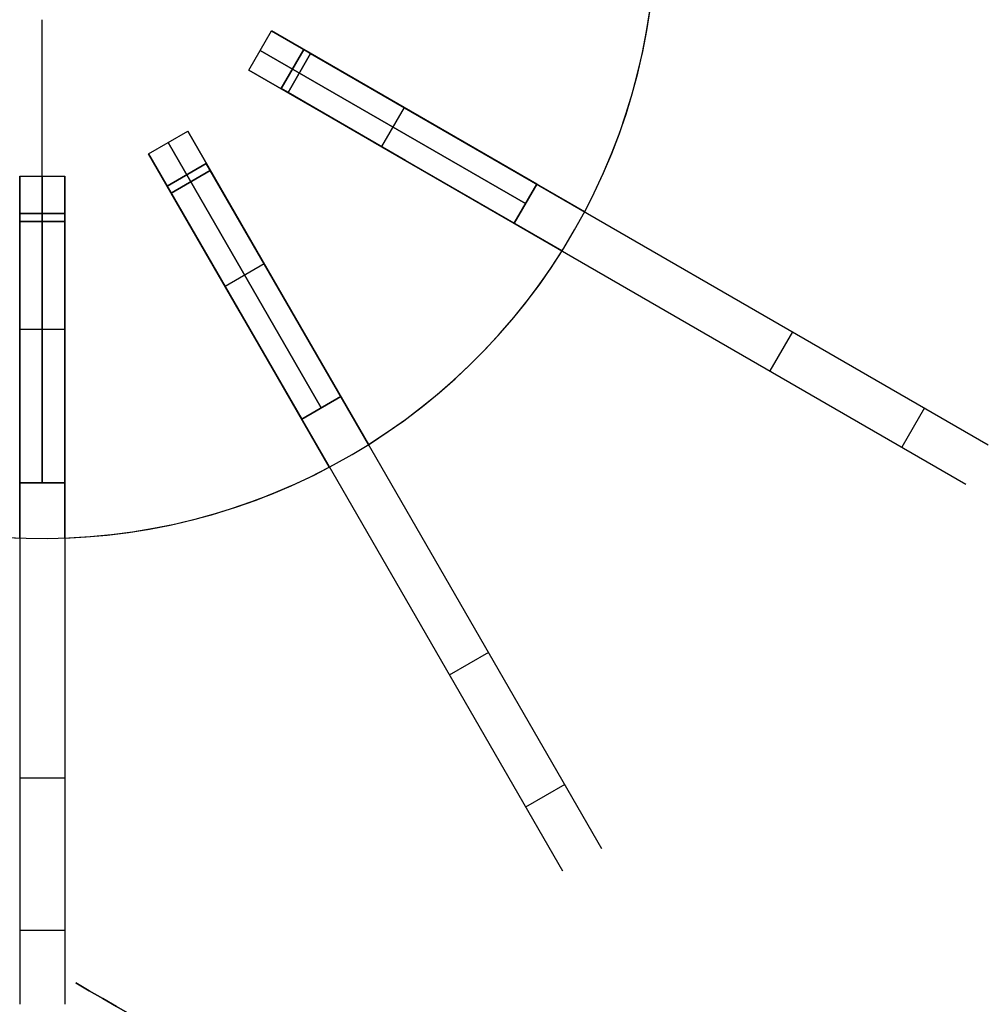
# Model space of a CAD drawing. Header units: millimetres. Extents: x 313 to 886, y -357 to 215.
# Tile 2 of 7: x 594 to 850, y -357 to -96. Entities that reach past the tile are written whole.
import ezdxf

# ---------------------------------------------------------------- set-up
doc = ezdxf.new("R2010")
doc.units = ezdxf.units.MM
doc.layers.add('Core_Sketch1', color=7, linetype='Continuous')
doc.layers.add('Core_Sketch2', color=7, linetype='Continuous')

msp = doc.modelspace()

# ---------------------------------------------------------------- linework, layer by layer
at = {"color": 0, "linetype": 'ByBlock', "lineweight": -2}
for points in [[(743.37, -146.93), (745.91, -141.91), (748.28, -136.81), (750.48, -131.62), (752.49, -126.37), (754.32, -121.04), (755.96, -115.66), (757.42, -110.23), (758.69, -104.74), (759.76, -99.22), (760.65, -93.66), (761.34, -88.07), (761.84, -82.47), (762.14, -76.85)], [(743.37, -146.93), (745.91, -141.91), (748.28, -136.81), (750.48, -131.62), (752.49, -126.37), (754.32, -121.04), (755.96, -115.66), (757.42, -110.23), (758.69, -104.74), (759.76, -99.22), (760.65, -93.66), (761.34, -88.07), (761.84, -82.47), (762.14, -76.85)], [(743.37, -146.93), (745.91, -141.91), (748.28, -136.81), (750.48, -131.62), (752.49, -126.37), (754.32, -121.04), (755.96, -115.66), (757.42, -110.23), (758.69, -104.74), (759.76, -99.22), (760.65, -93.66), (761.34, -88.07), (761.84, -82.47), (762.14, -76.85)], [(743.37, -146.93), (745.91, -141.91), (748.28, -136.81), (750.48, -131.62), (752.49, -126.37), (754.32, -121.04), (755.96, -115.66), (757.42, -110.23), (758.69, -104.74), (759.76, -99.22), (760.65, -93.66), (761.34, -88.07), (761.84, -82.47), (762.14, -76.85)], [(743.37, -146.93), (745.91, -141.91), (748.28, -136.81), (750.48, -131.62), (752.49, -126.37), (754.32, -121.04), (755.96, -115.66), (757.42, -110.23), (758.69, -104.74), (759.76, -99.22), (760.65, -93.66), (761.34, -88.07), (761.84, -82.47), (762.14, -76.85)], [(743.37, -146.93), (745.91, -141.91), (748.28, -136.81), (750.48, -131.62), (752.49, -126.37), (754.32, -121.04), (755.96, -115.66), (757.42, -110.23), (758.69, -104.74), (759.76, -99.22), (760.65, -93.66), (761.34, -88.07), (761.84, -82.47), (762.14, -76.85)], [(599.59, -147.38), (599.59, -96.05)], [(599.59, -147.38), (599.59, -96.05)], [(599.59, -149.52), (599.59, -96.05)], [(599.59, -149.52), (599.59, -96.05)], [(654.32, -109.38), (660.32, -98.99)], [(654.32, -109.38), (660.32, -98.99)], [(730.66, -139.6), (660.32, -98.99)], [(660.32, -98.99), (730.66, -139.6)], [(657.32, -104.18), (727.66, -144.79)], [(727.66, -144.79), (657.32, -104.18)], [(662.87, -114.31), (668.87, -103.92)], [(668.87, -103.92), (662.87, -114.31)], [(668.87, -103.92), (701.89, -122.99)], [(701.89, -122.99), (668.87, -103.92)], [(670.72, -104.99), (664.72, -115.38)], [(664.72, -115.38), (670.72, -104.99)], [(701.89, -122.99), (670.72, -104.99)], [(670.72, -104.99), (701.89, -122.99)], [(724.66, -149.99), (654.32, -109.38)], [(654.32, -109.38), (724.66, -149.99)], [(695.89, -133.38), (662.87, -114.31)], [(662.87, -114.31), (695.89, -133.38)], [(664.72, -115.38), (695.89, -133.38)], [(695.89, -133.38), (664.72, -115.38)], [(695.49, -119.29), (689.49, -129.68)], [(695.49, -119.29), (689.49, -129.68)], [(693.32, -118.04), (850.36, -208.7)], [(701.89, -122.99), (743.37, -146.93)], [(743.37, -146.93), (701.89, -122.99)], [(701.89, -122.99), (743.37, -146.93)], [(743.37, -146.93), (701.89, -122.99)], [(627.73, -131.58), (638.12, -125.58)], [(627.73, -131.58), (638.12, -125.58)], [(678.73, -195.92), (638.12, -125.58)], [(638.12, -125.58), (678.73, -195.92)], [(632.92, -128.58), (673.53, -198.92)], [(673.53, -198.92), (632.92, -128.58)], [(687.32, -128.43), (844.36, -219.09)], [(668.34, -201.92), (627.73, -131.58)], [(627.73, -131.58), (668.34, -201.92)], [(632.66, -140.13), (643.05, -134.13)], [(643.05, -134.13), (632.66, -140.13)], [(643.05, -134.13), (662.12, -167.15)], [(662.12, -167.15), (643.05, -134.13)], [(737.37, -157.32), (695.89, -133.38)], [(695.89, -133.38), (737.37, -157.32)], [(737.37, -157.32), (695.89, -133.38)], [(695.89, -133.38), (737.37, -157.32)], [(593.59, -137.52), (605.59, -137.52)], [(593.59, -218.74), (593.59, -137.52)], [(593.59, -137.52), (605.59, -137.52)], [(593.59, -137.52), (593.59, -218.74)], [(599.59, -137.52), (599.59, -218.74)], [(599.59, -218.74), (599.59, -137.52)], [(605.59, -218.74), (605.59, -137.52)], [(605.59, -137.52), (605.59, -218.74)], [(644.12, -135.98), (633.73, -141.98)], [(633.73, -141.98), (644.12, -135.98)], [(662.12, -167.15), (644.12, -135.98)], [(644.12, -135.98), (662.12, -167.15)], [(651.73, -173.15), (632.66, -140.13)], [(632.66, -140.13), (651.73, -173.15)], [(724.66, -149.99), (730.66, -139.6)], [(730.66, -139.6), (724.66, -149.99)], [(633.73, -141.98), (651.73, -173.15)], [(651.73, -173.15), (633.73, -141.98)], [(605.59, -147.38), (593.59, -147.38)], [(593.59, -185.52), (593.59, -147.38)], [(593.59, -147.38), (605.59, -147.38)], [(593.59, -147.38), (593.59, -185.52)], [(605.59, -147.38), (605.59, -185.52)], [(605.59, -185.52), (605.59, -147.38)], [(593.59, -149.52), (605.59, -149.52)], [(593.59, -149.52), (593.59, -185.52)], [(605.59, -149.52), (593.59, -149.52)], [(593.59, -185.52), (593.59, -149.52)], [(605.59, -185.52), (605.59, -149.52)], [(605.59, -149.52), (605.59, -185.52)], [(657.17, -158.58), (747.84, -315.62)], [(686.06, -208.63), (690.78, -205.55), (695.38, -202.32), (699.87, -198.92), (704.24, -195.38), (708.49, -191.68), (712.6, -187.84), (716.58, -183.86), (720.42, -179.75), (724.12, -175.5), (727.66, -171.13), (731.06, -166.64), (734.29, -162.04), (737.37, -157.32)], [(686.06, -208.63), (690.78, -205.55), (695.38, -202.32), (699.87, -198.92), (704.24, -195.38), (708.49, -191.68), (712.6, -187.84), (716.58, -183.86), (720.42, -179.75), (724.12, -175.5), (727.66, -171.13), (731.06, -166.64), (734.29, -162.04), (737.37, -157.32)], [(686.06, -208.63), (690.78, -205.55), (695.38, -202.32), (699.87, -198.92), (704.24, -195.38), (708.49, -191.68), (712.6, -187.84), (716.58, -183.86), (720.42, -179.75), (724.12, -175.5), (727.66, -171.13), (731.06, -166.64), (734.29, -162.04), (737.37, -157.32)], [(686.06, -208.63), (690.78, -205.55), (695.38, -202.32), (699.87, -198.92), (704.24, -195.38), (708.49, -191.68), (712.6, -187.84), (716.58, -183.86), (720.42, -179.75), (724.12, -175.5), (727.66, -171.13), (731.06, -166.64), (734.29, -162.04), (737.37, -157.32)], [(686.06, -208.63), (690.78, -205.55), (695.38, -202.32), (699.87, -198.92), (704.24, -195.38), (708.49, -191.68), (712.6, -187.84), (716.58, -183.86), (720.42, -179.75), (724.12, -175.5), (727.66, -171.13), (731.06, -166.64), (734.29, -162.04), (737.37, -157.32)], [(686.06, -208.63), (690.78, -205.55), (695.38, -202.32), (699.87, -198.92), (704.24, -195.38), (708.49, -191.68), (712.6, -187.84), (716.58, -183.86), (720.42, -179.75), (724.12, -175.5), (727.66, -171.13), (731.06, -166.64), (734.29, -162.04), (737.37, -157.32)], [(658.42, -160.75), (648.03, -166.75)], [(658.42, -160.75), (648.03, -166.75)], [(646.78, -164.58), (737.44, -321.62)], [(662.12, -167.15), (686.06, -208.63)], [(686.06, -208.63), (662.12, -167.15)], [(662.12, -167.15), (686.06, -208.63)], [(686.06, -208.63), (662.12, -167.15)], [(675.67, -214.63), (651.73, -173.15)], [(651.73, -173.15), (675.67, -214.63)], [(675.67, -214.63), (651.73, -173.15)], [(651.73, -173.15), (675.67, -214.63)], [(593.59, -175.62), (593.59, -356.95)], [(605.59, -175.62), (605.59, -356.95)], [(605.59, -178.13), (593.59, -178.13)], [(605.59, -178.13), (593.59, -178.13)], [(798.44, -178.73), (792.44, -189.12)], [(798.44, -178.73), (792.44, -189.12)], [(593.59, -233.4), (593.59, -185.52)], [(593.59, -185.52), (593.59, -233.4)], [(593.59, -233.4), (593.59, -185.52)], [(593.59, -185.52), (593.59, -233.4)], [(605.59, -185.52), (605.59, -233.4)], [(605.59, -233.4), (605.59, -185.52)], [(605.59, -185.52), (605.59, -233.4)], [(605.59, -233.4), (605.59, -185.52)], [(668.34, -201.92), (678.73, -195.92)], [(678.73, -195.92), (668.34, -201.92)], [(833.42, -198.92), (827.42, -209.32)], [(833.42, -198.92), (827.42, -209.32)], [(523.51, -214.63), (528.53, -217.17), (533.63, -219.54), (538.81, -221.74), (544.07, -223.75), (549.39, -225.58), (554.78, -227.22), (560.21, -228.68), (565.7, -229.95), (571.22, -231.02), (576.78, -231.91), (582.36, -232.6), (587.97, -233.1), (593.59, -233.4)], [(523.51, -214.63), (528.53, -217.17), (533.63, -219.54), (538.81, -221.74), (544.07, -223.75), (549.39, -225.58), (554.78, -227.22), (560.21, -228.68), (565.7, -229.95), (571.22, -231.02), (576.78, -231.91), (582.36, -232.6), (587.97, -233.1), (593.59, -233.4)], [(523.51, -214.63), (528.53, -217.17), (533.63, -219.54), (538.81, -221.74), (544.07, -223.75), (549.39, -225.58), (554.78, -227.22), (560.21, -228.68), (565.7, -229.95), (571.22, -231.02), (576.78, -231.91), (582.36, -232.6), (587.97, -233.1), (593.59, -233.4)], [(523.51, -214.63), (528.53, -217.17), (533.63, -219.54), (538.81, -221.74), (544.07, -223.75), (549.39, -225.58), (554.78, -227.22), (560.21, -228.68), (565.7, -229.95), (571.22, -231.02), (576.78, -231.91), (582.36, -232.6), (587.97, -233.1), (593.59, -233.4)], [(523.51, -214.63), (528.53, -217.17), (533.63, -219.54), (538.81, -221.74), (544.07, -223.75), (549.39, -225.58), (554.78, -227.22), (560.21, -228.68), (565.7, -229.95), (571.22, -231.02), (576.78, -231.91), (582.36, -232.6), (587.97, -233.1), (593.59, -233.4)], [(523.51, -214.63), (528.53, -217.17), (533.63, -219.54), (538.81, -221.74), (544.07, -223.75), (549.39, -225.58), (554.78, -227.22), (560.21, -228.68), (565.7, -229.95), (571.22, -231.02), (576.78, -231.91), (582.36, -232.6), (587.97, -233.1), (593.59, -233.4)], [(605.59, -233.4), (611.21, -233.1), (616.81, -232.6), (622.4, -231.91), (627.96, -231.02), (633.48, -229.95), (638.97, -228.68), (644.4, -227.22), (649.78, -225.58), (655.11, -223.75), (660.36, -221.74), (665.55, -219.54), (670.65, -217.17), (675.67, -214.63)], [(605.59, -233.4), (611.21, -233.1), (616.81, -232.6), (622.4, -231.91), (627.96, -231.02), (633.48, -229.95), (638.97, -228.68), (644.4, -227.22), (649.78, -225.58), (655.11, -223.75), (660.36, -221.74), (665.55, -219.54), (670.65, -217.17), (675.67, -214.63)], [(605.59, -233.4), (611.21, -233.1), (616.81, -232.6), (622.4, -231.91), (627.96, -231.02), (633.48, -229.95), (638.97, -228.68), (644.4, -227.22), (649.78, -225.58), (655.11, -223.75), (660.36, -221.74), (665.55, -219.54), (670.65, -217.17), (675.67, -214.63)], [(605.59, -233.4), (611.21, -233.1), (616.81, -232.6), (622.4, -231.91), (627.96, -231.02), (633.48, -229.95), (638.97, -228.68), (644.4, -227.22), (649.78, -225.58), (655.11, -223.75), (660.36, -221.74), (665.55, -219.54), (670.65, -217.17), (675.67, -214.63)], [(605.59, -233.4), (611.21, -233.1), (616.81, -232.6), (622.4, -231.91), (627.96, -231.02), (633.48, -229.95), (638.97, -228.68), (644.4, -227.22), (649.78, -225.58), (655.11, -223.75), (660.36, -221.74), (665.55, -219.54), (670.65, -217.17), (675.67, -214.63)], [(605.59, -233.4), (611.21, -233.1), (616.81, -232.6), (622.4, -231.91), (627.96, -231.02), (633.48, -229.95), (638.97, -228.68), (644.4, -227.22), (649.78, -225.58), (655.11, -223.75), (660.36, -221.74), (665.55, -219.54), (670.65, -217.17), (675.67, -214.63)], [(593.59, -218.74), (605.59, -218.74)], [(605.59, -218.74), (593.59, -218.74)], [(717.86, -263.7), (707.47, -269.7)], [(717.86, -263.7), (707.47, -269.7)], [(605.59, -297), (593.59, -297)], [(605.59, -297), (593.59, -297)], [(738.06, -298.68), (727.66, -304.68)], [(738.06, -298.68), (727.66, -304.68)], [(605.59, -337.39), (593.59, -337.39)], [(605.59, -337.39), (593.59, -337.39)]]:
    msp.add_lwpolyline(points, dxfattribs=at)
at = {"color": 0, "linetype": 'ByBlock', "lineweight": -2, "extrusion": (1, 0, 0)}
for points in [[(-96.05, -613), (-96.05, -601)], [(-96.05, 0), (-96.05, 12)], [(-147.38, 12), (-137.52, 62)], [(-147.38, -613), (-137.52, -663)], [(-147.38, 12), (-137.52, 62)], [(-137.52, -663), (-147.38, -613)], [(-137.52, 62), (-147.38, 12)], [(-147.38, -613), (-137.52, -663)], [(-146.93, -601), (-146.93, -613)], [(-146.93, 12), (-146.93, 0)], [(-149.52, -601), (-158.9, -541.33), (-166.21, -481.38), (-171.43, -421.21), (-174.57, -360.89), (-175.62, -300.5), (-174.57, -240.11), (-171.43, -179.79), (-166.21, -119.62), (-158.9, -59.67), (-149.52, 0)], [(-149.52, 0), (-158.9, -59.67), (-166.21, -119.62), (-171.43, -179.79), (-174.57, -240.11), (-175.62, -300.5), (-174.57, -360.89), (-171.43, -421.21), (-166.21, -481.38), (-158.9, -541.33), (-149.52, -601)], [(-157.32, -613), (-157.32, -601)], [(-157.32, 0), (-157.32, 12)], [(-158.79, -656.69), (-158.79, 55.69)], [(-169.18, -656.69), (-169.18, 55.69)], [(-208.63, -601), (-208.63, -613)], [(-208.63, 12), (-208.63, 0)], [(-214.63, -613), (-214.63, -601)], [(-214.63, 0), (-214.63, 12)], [(-337.39, -560.92), (-336.7, -565.02), (-335.86, -569.1), (-334.89, -573.14), (-333.78, -577.15), (-332.52, -581.11), (-331.13, -585.03), (-329.61, -588.9), (-327.95, -592.72), (-326.17, -596.47), (-324.25, -600.16), (-322.2, -603.78), (-320.04, -607.33), (-317.75, -610.8), (-315.34, -614.19), (-312.81, -617.5), (-310.18, -620.71), (-307.43, -623.83), (-304.57, -626.86), (-301.62, -629.78), (-298.56, -632.6), (-295.41, -635.31), (-292.16, -637.91), (-288.83, -640.4), (-285.41, -642.77), (-281.92, -645.02), (-278.34, -647.15), (-274.7, -649.15), (-270.99, -651.03), (-267.21, -652.77), (-263.38, -654.39), (-259.5, -655.87), (-255.56, -657.21), (-251.58, -658.42), (-247.56, -659.49), (-243.51, -660.42), (-239.43, -661.2), (-235.32, -661.85), (-231.19, -662.35), (-227.05, -662.71), (-222.89, -662.93), (-218.74, -663)], [(-218.74, 62), (-222.89, 61.93), (-227.05, 61.71), (-231.19, 61.35), (-235.32, 60.85), (-239.43, 60.2), (-243.51, 59.42), (-247.56, 58.49), (-251.58, 57.42), (-255.56, 56.21), (-259.5, 54.87), (-263.38, 53.39), (-267.21, 51.77), (-270.99, 50.03), (-274.7, 48.15), (-278.34, 46.15), (-281.92, 44.02), (-285.41, 41.77), (-288.83, 39.4), (-292.16, 36.91), (-295.41, 34.31), (-298.56, 31.6), (-301.62, 28.78), (-304.57, 25.86), (-307.43, 22.83), (-310.18, 19.71), (-312.81, 16.5), (-315.34, 13.19), (-317.75, 9.8), (-320.04, 6.33), (-322.2, 2.78), (-324.25, -0.84), (-326.17, -4.53), (-327.95, -8.28), (-329.61, -12.1), (-331.13, -15.97), (-332.52, -19.89), (-333.78, -23.85), (-334.89, -27.86), (-335.86, -31.9), (-336.7, -35.98), (-337.39, -40.08)], [(-218.74, -663), (-222.89, -662.93), (-227.05, -662.71), (-231.19, -662.35), (-235.32, -661.85), (-239.43, -661.2), (-243.51, -660.42), (-247.56, -659.49), (-251.58, -658.42), (-255.56, -657.21), (-259.5, -655.87), (-263.38, -654.39), (-267.21, -652.77), (-270.99, -651.03), (-274.7, -649.15), (-278.34, -647.15), (-281.92, -645.02), (-285.41, -642.77), (-288.83, -640.4), (-292.16, -637.91), (-295.41, -635.31), (-298.56, -632.6), (-301.62, -629.78), (-304.57, -626.86), (-307.43, -623.83), (-310.18, -620.71), (-312.81, -617.5), (-315.34, -614.19), (-317.75, -610.8), (-320.04, -607.33), (-322.2, -603.78), (-324.25, -600.16), (-326.17, -596.47), (-327.95, -592.72), (-329.61, -588.9), (-331.13, -585.03), (-332.52, -581.11), (-333.78, -577.15), (-334.89, -573.14), (-335.86, -569.1), (-336.7, -565.02), (-337.39, -560.92)], [(-337.39, -40.08), (-336.7, -35.98), (-335.86, -31.9), (-334.89, -27.86), (-333.78, -23.85), (-332.52, -19.89), (-331.13, -15.97), (-329.61, -12.1), (-327.95, -8.28), (-326.17, -4.53), (-324.25, -0.84), (-322.2, 2.78), (-320.04, 6.33), (-317.75, 9.8), (-315.34, 13.19), (-312.81, 16.5), (-310.18, 19.71), (-307.43, 22.83), (-304.57, 25.86), (-301.62, 28.78), (-298.56, 31.6), (-295.41, 34.31), (-292.16, 36.91), (-288.83, 39.4), (-285.41, 41.77), (-281.92, 44.02), (-278.34, 46.15), (-274.7, 48.15), (-270.99, 50.03), (-267.21, 51.77), (-263.38, 53.39), (-259.5, 54.87), (-255.56, 56.21), (-251.58, 57.42), (-247.56, 58.49), (-243.51, 59.42), (-239.43, 60.2), (-235.32, 60.85), (-231.19, 61.35), (-227.05, 61.71), (-222.89, 61.93), (-218.74, 62)], [(-218.74, -663), (-222.89, -662.93), (-227.05, -662.71), (-231.19, -662.35), (-235.32, -661.85), (-239.43, -661.2), (-243.51, -660.42), (-247.56, -659.49), (-251.58, -658.42), (-255.56, -657.21), (-259.5, -655.87), (-263.38, -654.39), (-267.21, -652.77), (-270.99, -651.03), (-274.7, -649.15), (-278.34, -647.15), (-281.92, -645.02), (-285.41, -642.77), (-288.83, -640.4), (-292.16, -637.91), (-295.41, -635.31), (-298.56, -632.6), (-301.62, -629.78), (-304.57, -626.86), (-307.43, -623.83), (-310.18, -620.71), (-312.81, -617.5), (-315.34, -614.19), (-317.75, -610.8), (-320.04, -607.33), (-322.2, -603.78), (-324.25, -600.16), (-326.17, -596.47), (-327.95, -592.72), (-329.61, -588.9), (-331.13, -585.03), (-332.52, -581.11), (-333.78, -577.15), (-334.89, -573.14), (-335.86, -569.1), (-336.7, -565.02), (-337.39, -560.92)], [(-337.39, -40.08), (-336.7, -35.98), (-335.86, -31.9), (-334.89, -27.86), (-333.78, -23.85), (-332.52, -19.89), (-331.13, -15.97), (-329.61, -12.1), (-327.95, -8.28), (-326.17, -4.53), (-324.25, -0.84), (-322.2, 2.78), (-320.04, 6.33), (-317.75, 9.8), (-315.34, 13.19), (-312.81, 16.5), (-310.18, 19.71), (-307.43, 22.83), (-304.57, 25.86), (-301.62, 28.78), (-298.56, 31.6), (-295.41, 34.31), (-292.16, 36.91), (-288.83, 39.4), (-285.41, 41.77), (-281.92, 44.02), (-278.34, 46.15), (-274.7, 48.15), (-270.99, 50.03), (-267.21, 51.77), (-263.38, 53.39), (-259.5, 54.87), (-255.56, 56.21), (-251.58, 57.42), (-247.56, 58.49), (-243.51, 59.42), (-239.43, 60.2), (-235.32, 60.85), (-231.19, 61.35), (-227.05, 61.71), (-222.89, 61.93), (-218.74, 62)], [(-229.17, -656.69), (-229.17, 55.69)], [(-233.4, -613), (-233.4, -601)], [(-233.4, 0), (-233.4, 12)], [(-233.4, -601), (-233.4, -613)], [(-233.4, 12), (-233.4, 0)], [(-235.17, -656.69), (-235.17, 55.69)], [(-257.12, -656.69), (-257.12, 55.69)], [(-257.12, -656.69), (-257.12, 55.69)], [(-337.39, -560.92), (-341.76, -530.13), (-345.61, -499.05), (-348.92, -467.67), (-351.67, -436.03), (-353.87, -404.12), (-355.48, -371.96), (-356.51, -339.57), (-356.94, -306.96), (-356.75, -274.15), (-355.94, -241.14), (-354.49, -207.96), (-352.4, -174.62), (-349.65, -141.15), (-346.24, -107.55), (-342.16, -73.86), (-337.39, -40.08)], [(-337.39, -560.92), (-341.76, -530.13), (-345.61, -499.05), (-348.92, -467.67), (-351.67, -436.03), (-353.87, -404.12), (-355.48, -371.96), (-356.51, -339.57), (-356.94, -306.96), (-356.75, -274.15), (-355.94, -241.14), (-354.49, -207.96), (-352.4, -174.62), (-349.65, -141.15), (-346.24, -107.55), (-342.16, -73.86), (-337.39, -40.08)]]:
    msp.add_lwpolyline(points, dxfattribs=at)
at = {"color": 0, "linetype": 'ByBlock', "lineweight": -2, "extrusion": (0.016305, 0.995304, -0.095414)}
for points in [[(-661.86, 53.31), (-670.48, 3.08)], [(-667.57, 2.58), (-658.94, 52.81)], [(-664.65, 2.08), (-656.03, 52.3)]]:
    msp.add_lwpolyline(points, dxfattribs=at)
at = {"color": 0, "linetype": 'ByBlock', "lineweight": -2, "extrusion": (0.016305, 0.995304, 0.095414)}
for points in [[(-670.48, -601.33), (-661.86, -651.56)], [(-658.94, -651.06), (-667.57, -600.83)], [(-664.65, -600.33), (-656.03, -650.56)]]:
    msp.add_lwpolyline(points, dxfattribs=at)
at = {"color": 0, "linetype": 'ByBlock', "lineweight": -2, "extrusion": (0.5, 0.866025, 7.54726e-16)}
msp.add_lwpolyline([(-633.36, 0), (-642.74, -59.67), (-650.04, -119.62), (-655.27, -179.79), (-658.4, -240.11), (-659.45, -300.5), (-658.4, -360.89), (-655.27, -421.21), (-650.04, -481.38), (-642.74, -541.33), (-633.36, -601)], dxfattribs=at)
at = {"color": 0, "linetype": 'ByBlock', "lineweight": -2, "extrusion": (0.5, 0.866025, -1.58954e-16)}
msp.add_lwpolyline([(-633.36, -601), (-642.74, -541.33), (-650.04, -481.38), (-655.27, -421.21), (-658.4, -360.89), (-659.45, -300.5), (-658.4, -240.11), (-655.27, -179.79), (-650.04, -119.62), (-642.74, -59.67), (-633.36, 0)], dxfattribs=at)
at = {"color": 0, "linetype": 'ByBlock', "lineweight": -2, "extrusion": (0.5, 0.866025, 1.36023e-15)}
msp.add_lwpolyline([(-633.36, -601), (-642.74, -541.33), (-650.04, -481.38), (-655.27, -421.21), (-658.4, -360.89), (-659.45, -300.5), (-658.4, -240.11), (-655.27, -179.79), (-650.04, -119.62), (-642.74, -59.67), (-633.36, 0)], dxfattribs=at)
at = {"color": 0, "linetype": 'ByBlock', "lineweight": -2, "extrusion": (0.995304, 0.016305, 0.095414)}
for points in [[(-136.02, 1.04), (-144.64, -49.19)], [(-147.56, -48.69), (-138.93, 1.54)], [(-150.47, -48.19), (-141.85, 2.04)]]:
    msp.add_lwpolyline(points, dxfattribs=at)
at = {"color": 0, "linetype": 'ByBlock', "lineweight": -2, "extrusion": (0.995304, 0.016305, -0.095414)}
for points in [[(-144.64, -549.07), (-136.02, -599.29)], [(-138.93, -599.79), (-147.56, -549.57)], [(-150.47, -550.07), (-141.85, -600.3)]]:
    msp.add_lwpolyline(points, dxfattribs=at)
at = {"color": 0, "linetype": 'ByBlock', "lineweight": -2, "extrusion": (0.866025, 0.5, 7.53256e-16)}
msp.add_lwpolyline([(-439.83, 0), (-449.2, -59.67), (-456.51, -119.62), (-461.73, -179.79), (-464.87, -240.11), (-465.92, -300.5), (-464.87, -360.89), (-461.73, -421.21), (-456.51, -481.38), (-449.2, -541.33), (-439.83, -601)], dxfattribs=at)
at = {"color": 0, "linetype": 'ByBlock', "lineweight": -2, "extrusion": (0.866025, 0.5, -2.5343e-17)}
msp.add_lwpolyline([(-439.83, -601), (-449.2, -541.33), (-456.51, -481.38), (-461.73, -421.21), (-464.87, -360.89), (-465.92, -300.5), (-464.87, -240.11), (-461.73, -179.79), (-456.51, -119.62), (-449.2, -59.67), (-439.83, 0)], dxfattribs=at)
at = {"color": 0, "linetype": 'ByBlock', "lineweight": -2, "extrusion": (0.5, 0.866025, 7.64343e-16)}
msp.add_lwpolyline([(-702.57, -663), (-706.73, -662.93), (-710.88, -662.71), (-715.02, -662.35), (-719.15, -661.85), (-723.26, -661.2), (-727.34, -660.42), (-731.4, -659.49), (-735.42, -658.42), (-739.39, -657.21), (-743.33, -655.87), (-747.22, -654.39), (-751.05, -652.77), (-754.82, -651.03), (-758.53, -649.15), (-762.18, -647.15), (-765.75, -645.02), (-769.25, -642.77), (-772.67, -640.4), (-776, -637.91), (-779.24, -635.31), (-782.4, -632.6), (-785.45, -629.78), (-788.41, -626.86), (-791.26, -623.83), (-794.01, -620.71), (-796.65, -617.5), (-799.17, -614.19), (-801.58, -610.8), (-803.87, -607.33), (-806.04, -603.78), (-808.08, -600.16), (-810, -596.47), (-811.79, -592.72), (-813.45, -588.9), (-814.97, -585.03), (-816.36, -581.11), (-817.61, -577.15), (-818.72, -573.14), (-819.7, -569.1), (-820.53, -565.02), (-821.22, -560.92)], dxfattribs=at)
at = {"color": 0, "linetype": 'ByBlock', "lineweight": -2, "extrusion": (0.5, 0.866025, -1.59742e-15)}
msp.add_lwpolyline([(-821.22, -40.08), (-820.53, -35.98), (-819.7, -31.9), (-818.72, -27.86), (-817.61, -23.85), (-816.36, -19.89), (-814.97, -15.97), (-813.45, -12.1), (-811.79, -8.28), (-810, -4.53), (-808.08, -0.84), (-806.04, 2.78), (-803.87, 6.33), (-801.58, 9.8), (-799.17, 13.19), (-796.65, 16.5), (-794.01, 19.71), (-791.26, 22.83), (-788.41, 25.86), (-785.45, 28.78), (-782.4, 31.6), (-779.24, 34.31), (-776, 36.91), (-772.67, 39.4), (-769.25, 41.77), (-765.75, 44.02), (-762.18, 46.15), (-758.53, 48.15), (-754.82, 50.03), (-751.05, 51.77), (-747.22, 53.39), (-743.33, 54.87), (-739.39, 56.21), (-735.42, 57.42), (-731.4, 58.49), (-727.34, 59.42), (-723.26, 60.2), (-719.15, 60.85), (-715.02, 61.35), (-710.88, 61.71), (-706.73, 61.93), (-702.57, 62)], dxfattribs=at)
at = {"color": 0, "linetype": 'ByBlock', "lineweight": -2, "extrusion": (0.866025, 0.5, 5.86041e-16)}
msp.add_lwpolyline([(-439.83, -601), (-449.2, -541.33), (-456.51, -481.38), (-461.73, -421.21), (-464.87, -360.89), (-465.92, -300.5), (-464.87, -240.11), (-461.73, -179.79), (-456.51, -119.62), (-449.2, -59.67), (-439.83, 0)], dxfattribs=at)
at = {"color": 0, "linetype": 'ByBlock', "lineweight": -2, "extrusion": (0.5, 0.866025, 6.18699e-16)}
msp.add_lwpolyline([(-702.57, -663), (-706.73, -662.93), (-710.88, -662.71), (-715.02, -662.35), (-719.15, -661.85), (-723.26, -661.2), (-727.34, -660.42), (-731.4, -659.49), (-735.42, -658.42), (-739.39, -657.21), (-743.33, -655.87), (-747.22, -654.39), (-751.05, -652.77), (-754.82, -651.03), (-758.53, -649.15), (-762.18, -647.15), (-765.75, -645.02), (-769.25, -642.77), (-772.67, -640.4), (-776, -637.91), (-779.24, -635.31), (-782.4, -632.6), (-785.45, -629.78), (-788.41, -626.86), (-791.26, -623.83), (-794.01, -620.71), (-796.65, -617.5), (-799.17, -614.19), (-801.58, -610.8), (-803.87, -607.33), (-806.04, -603.78), (-808.08, -600.16), (-810, -596.47), (-811.79, -592.72), (-813.45, -588.9), (-814.97, -585.03), (-816.36, -581.11), (-817.61, -577.15), (-818.72, -573.14), (-819.7, -569.1), (-820.53, -565.02), (-821.22, -560.92)], dxfattribs=at)
at = {"color": 0, "linetype": 'ByBlock', "lineweight": -2, "extrusion": (0.5, 0.866025, -1.89988e-17)}
msp.add_lwpolyline([(-821.22, -40.08), (-820.53, -35.98), (-819.7, -31.9), (-818.72, -27.86), (-817.61, -23.85), (-816.36, -19.89), (-814.97, -15.97), (-813.45, -12.1), (-811.79, -8.28), (-810, -4.53), (-808.08, -0.84), (-806.04, 2.78), (-803.87, 6.33), (-801.58, 9.8), (-799.17, 13.19), (-796.65, 16.5), (-794.01, 19.71), (-791.26, 22.83), (-788.41, 25.86), (-785.45, 28.78), (-782.4, 31.6), (-779.24, 34.31), (-776, 36.91), (-772.67, 39.4), (-769.25, 41.77), (-765.75, 44.02), (-762.18, 46.15), (-758.53, 48.15), (-754.82, 50.03), (-751.05, 51.77), (-747.22, 53.39), (-743.33, 54.87), (-739.39, 56.21), (-735.42, 57.42), (-731.4, 58.49), (-727.34, 59.42), (-723.26, 60.2), (-719.15, 60.85), (-715.02, 61.35), (-710.88, 61.71), (-706.73, 61.93), (-702.57, 62)], dxfattribs=at)
at = {"color": 0, "linetype": 'ByBlock', "lineweight": -2, "extrusion": (0.5, 0.866025, 3.01812e-15)}
msp.add_lwpolyline([(-821.22, -560.92), (-820.53, -565.02), (-819.7, -569.1), (-818.72, -573.14), (-817.61, -577.15), (-816.36, -581.11), (-814.97, -585.03), (-813.45, -588.9), (-811.79, -592.72), (-810, -596.47), (-808.08, -600.16), (-806.04, -603.78), (-803.87, -607.33), (-801.58, -610.8), (-799.17, -614.19), (-796.65, -617.5), (-794.01, -620.71), (-791.26, -623.83), (-788.41, -626.86), (-785.45, -629.78), (-782.4, -632.6), (-779.24, -635.31), (-776, -637.91), (-772.67, -640.4), (-769.25, -642.77), (-765.75, -645.02), (-762.18, -647.15), (-758.53, -649.15), (-754.82, -651.03), (-751.05, -652.77), (-747.22, -654.39), (-743.33, -655.87), (-739.39, -657.21), (-735.42, -658.42), (-731.4, -659.49), (-727.34, -660.42), (-723.26, -661.2), (-719.15, -661.85), (-715.02, -662.35), (-710.88, -662.71), (-706.73, -662.93), (-702.57, -663)], dxfattribs=at)
at = {"color": 0, "linetype": 'ByBlock', "lineweight": -2, "extrusion": (0.5, 0.866025, -1.27714e-15)}
msp.add_lwpolyline([(-702.57, 62), (-706.73, 61.93), (-710.88, 61.71), (-715.02, 61.35), (-719.15, 60.85), (-723.26, 60.2), (-727.34, 59.42), (-731.4, 58.49), (-735.42, 57.42), (-739.39, 56.21), (-743.33, 54.87), (-747.22, 53.39), (-751.05, 51.77), (-754.82, 50.03), (-758.53, 48.15), (-762.18, 46.15), (-765.75, 44.02), (-769.25, 41.77), (-772.67, 39.4), (-776, 36.91), (-779.24, 34.31), (-782.4, 31.6), (-785.45, 28.78), (-788.41, 25.86), (-791.26, 22.83), (-794.01, 19.71), (-796.65, 16.5), (-799.17, 13.19), (-801.58, 9.8), (-803.87, 6.33), (-806.04, 2.78), (-808.08, -0.84), (-810, -4.53), (-811.79, -8.28), (-813.45, -12.1), (-814.97, -15.97), (-816.36, -19.89), (-817.61, -23.85), (-818.72, -27.86), (-819.7, -31.9), (-820.53, -35.98), (-821.22, -40.08)], dxfattribs=at)
at = {"color": 0, "linetype": 'ByBlock', "lineweight": -2, "extrusion": (0.866025, 0.5, 8.72223e-16)}
msp.add_lwpolyline([(-509.04, -663), (-513.2, -662.93), (-517.35, -662.71), (-521.49, -662.35), (-525.62, -661.85), (-529.73, -661.2), (-533.81, -660.42), (-537.86, -659.49), (-541.88, -658.42), (-545.86, -657.21), (-549.8, -655.87), (-553.68, -654.39), (-557.52, -652.77), (-561.29, -651.03), (-565, -649.15), (-568.65, -647.15), (-572.22, -645.02), (-575.72, -642.77), (-579.13, -640.4), (-582.47, -637.91), (-585.71, -635.31), (-588.86, -632.6), (-591.92, -629.78), (-594.88, -626.86), (-597.73, -623.83), (-600.48, -620.71), (-603.12, -617.5), (-605.64, -614.19), (-608.05, -610.8), (-610.34, -607.33), (-612.51, -603.78), (-614.55, -600.16), (-616.47, -596.47), (-618.26, -592.72), (-619.91, -588.9), (-621.44, -585.03), (-622.83, -581.11), (-624.08, -577.15), (-625.19, -573.14), (-626.17, -569.1), (-627, -565.02), (-627.69, -560.92)], dxfattribs=at)
at = {"color": 0, "linetype": 'ByBlock', "lineweight": -2, "extrusion": (0.866025, 0.5, 1.8519e-15)}
msp.add_lwpolyline([(-627.69, -40.08), (-627, -35.98), (-626.17, -31.9), (-625.19, -27.86), (-624.08, -23.85), (-622.83, -19.89), (-621.44, -15.97), (-619.91, -12.1), (-618.26, -8.28), (-616.47, -4.53), (-614.55, -0.84), (-612.51, 2.78), (-610.34, 6.33), (-608.05, 9.8), (-605.64, 13.19), (-603.12, 16.5), (-600.48, 19.71), (-597.73, 22.83), (-594.88, 25.86), (-591.92, 28.78), (-588.86, 31.6), (-585.71, 34.31), (-582.47, 36.91), (-579.13, 39.4), (-575.72, 41.77), (-572.22, 44.02), (-568.65, 46.15), (-565, 48.15), (-561.29, 50.03), (-557.52, 51.77), (-553.68, 53.39), (-549.8, 54.87), (-545.86, 56.21), (-541.88, 57.42), (-537.86, 58.49), (-533.81, 59.42), (-529.73, 60.2), (-525.62, 60.85), (-521.49, 61.35), (-517.35, 61.71), (-513.2, 61.93), (-509.04, 62)], dxfattribs=at)
at = {"color": 0, "linetype": 'ByBlock', "lineweight": -2, "extrusion": (0.866025, 0.5, 1.43856e-16)}
msp.add_lwpolyline([(-509.04, -663), (-513.2, -662.93), (-517.35, -662.71), (-521.49, -662.35), (-525.62, -661.85), (-529.73, -661.2), (-533.81, -660.42), (-537.86, -659.49), (-541.88, -658.42), (-545.86, -657.21), (-549.8, -655.87), (-553.68, -654.39), (-557.52, -652.77), (-561.29, -651.03), (-565, -649.15), (-568.65, -647.15), (-572.22, -645.02), (-575.72, -642.77), (-579.13, -640.4), (-582.47, -637.91), (-585.71, -635.31), (-588.86, -632.6), (-591.92, -629.78), (-594.88, -626.86), (-597.73, -623.83), (-600.48, -620.71), (-603.12, -617.5), (-605.64, -614.19), (-608.05, -610.8), (-610.34, -607.33), (-612.51, -603.78), (-614.55, -600.16), (-616.47, -596.47), (-618.26, -592.72), (-619.91, -588.9), (-621.44, -585.03), (-622.83, -581.11), (-624.08, -577.15), (-625.19, -573.14), (-626.17, -569.1), (-627, -565.02), (-627.69, -560.92)], dxfattribs=at)
at = {"color": 0, "linetype": 'ByBlock', "lineweight": -2, "extrusion": (0.866025, 0.5, -7.34407e-16)}
msp.add_lwpolyline([(-627.69, -40.08), (-627, -35.98), (-626.17, -31.9), (-625.19, -27.86), (-624.08, -23.85), (-622.83, -19.89), (-621.44, -15.97), (-619.91, -12.1), (-618.26, -8.28), (-616.47, -4.53), (-614.55, -0.84), (-612.51, 2.78), (-610.34, 6.33), (-608.05, 9.8), (-605.64, 13.19), (-603.12, 16.5), (-600.48, 19.71), (-597.73, 22.83), (-594.88, 25.86), (-591.92, 28.78), (-588.86, 31.6), (-585.71, 34.31), (-582.47, 36.91), (-579.13, 39.4), (-575.72, 41.77), (-572.22, 44.02), (-568.65, 46.15), (-565, 48.15), (-561.29, 50.03), (-557.52, 51.77), (-553.68, 53.39), (-549.8, 54.87), (-545.86, 56.21), (-541.88, 57.42), (-537.86, 58.49), (-533.81, 59.42), (-529.73, 60.2), (-525.62, 60.85), (-521.49, 61.35), (-517.35, 61.71), (-513.2, 61.93), (-509.04, 62)], dxfattribs=at)
at = {"color": 0, "linetype": 'ByBlock', "lineweight": -2, "extrusion": (0.5, 0.866025, 7.23483e-16)}
msp.add_lwpolyline([(-821.22, -560.92), (-825.6, -530.13), (-829.44, -499.05), (-832.75, -467.67), (-835.51, -436.03), (-837.7, -404.12), (-839.32, -371.96), (-840.35, -339.57), (-840.77, -306.96), (-840.58, -274.14), (-839.77, -241.14), (-838.33, -207.96), (-836.23, -174.62), (-833.49, -141.15), (-830.07, -107.55), (-825.99, -73.86), (-821.22, -40.08)], dxfattribs=at)
at = {"color": 0, "linetype": 'ByBlock', "lineweight": -2, "extrusion": (0.866025, 0.5, 2.49693e-16)}
msp.add_lwpolyline([(-627.69, -560.92), (-627, -565.02), (-626.17, -569.1), (-625.19, -573.14), (-624.08, -577.15), (-622.83, -581.11), (-621.44, -585.03), (-619.91, -588.9), (-618.26, -592.72), (-616.47, -596.47), (-614.55, -600.16), (-612.51, -603.78), (-610.34, -607.33), (-608.05, -610.8), (-605.64, -614.19), (-603.12, -617.5), (-600.48, -620.71), (-597.73, -623.83), (-594.88, -626.86), (-591.92, -629.78), (-588.86, -632.6), (-585.71, -635.31), (-582.47, -637.91), (-579.13, -640.4), (-575.72, -642.77), (-572.22, -645.02), (-568.65, -647.15), (-565, -649.15), (-561.29, -651.03), (-557.52, -652.77), (-553.68, -654.39), (-549.8, -655.87), (-545.86, -657.21), (-541.88, -658.42), (-537.86, -659.49), (-533.81, -660.42), (-529.73, -661.2), (-525.62, -661.85), (-521.49, -662.35), (-517.35, -662.71), (-513.2, -662.93), (-509.04, -663)], dxfattribs=at)
at = {"color": 0, "linetype": 'ByBlock', "lineweight": -2, "extrusion": (0.866025, 0.5, -3.1605e-16)}
msp.add_lwpolyline([(-509.04, 62), (-513.2, 61.93), (-517.35, 61.71), (-521.49, 61.35), (-525.62, 60.85), (-529.73, 60.2), (-533.81, 59.42), (-537.86, 58.49), (-541.88, 57.42), (-545.86, 56.21), (-549.8, 54.87), (-553.68, 53.39), (-557.52, 51.77), (-561.29, 50.03), (-565, 48.15), (-568.65, 46.15), (-572.22, 44.02), (-575.72, 41.77), (-579.13, 39.4), (-582.47, 36.91), (-585.71, 34.31), (-588.86, 31.6), (-591.92, 28.78), (-594.88, 25.86), (-597.73, 22.83), (-600.48, 19.71), (-603.12, 16.5), (-605.64, 13.19), (-608.05, 9.8), (-610.34, 6.33), (-612.51, 2.78), (-614.55, -0.84), (-616.47, -4.53), (-618.26, -8.28), (-619.91, -12.1), (-621.44, -15.97), (-622.83, -19.89), (-624.08, -23.85), (-625.19, -27.86), (-626.17, -31.9), (-627, -35.98), (-627.69, -40.08)], dxfattribs=at)
at = {"color": 0, "linetype": 'ByBlock', "lineweight": -2, "extrusion": (0.5, 0.866025, 6.58211e-16)}
msp.add_lwpolyline([(-821.22, -560.92), (-825.6, -530.13), (-829.44, -499.05), (-832.75, -467.67), (-835.51, -436.03), (-837.7, -404.12), (-839.32, -371.96), (-840.35, -339.57), (-840.77, -306.96), (-840.58, -274.14), (-839.77, -241.14), (-838.33, -207.96), (-836.23, -174.62), (-833.49, -141.15), (-830.07, -107.55), (-825.99, -73.86), (-821.22, -40.08)], dxfattribs=at)
at = {"color": 0, "linetype": 'ByBlock', "lineweight": -2, "extrusion": (0.5, 0.866025, 5.34453e-16)}
msp.add_lwpolyline([(-821.22, -40.08), (-825.99, -73.86), (-830.07, -107.55), (-833.49, -141.15), (-836.23, -174.62), (-838.33, -207.96), (-839.77, -241.14), (-840.58, -274.14), (-840.77, -306.96), (-840.35, -339.57), (-839.32, -371.96), (-837.7, -404.12), (-835.51, -436.03), (-832.75, -467.67), (-829.44, -499.05), (-825.6, -530.13), (-821.22, -560.92)], dxfattribs=at)
at = {"color": 0, "linetype": 'ByBlock', "lineweight": -2, "extrusion": (0.866025, 0.5, 3.52734e-16)}
msp.add_lwpolyline([(-627.69, -560.92), (-632.06, -530.13), (-635.91, -499.05), (-639.22, -467.67), (-641.98, -436.03), (-644.17, -404.12), (-645.79, -371.96), (-646.81, -339.57), (-647.24, -306.96), (-647.05, -274.14), (-646.24, -241.14), (-644.79, -207.96), (-642.7, -174.62), (-639.95, -141.15), (-636.54, -107.55), (-632.46, -73.86), (-627.69, -40.08)], dxfattribs=at)
at = {"color": 0, "linetype": 'ByBlock', "lineweight": -2, "extrusion": (0.866025, 0.5, 3.23491e-16)}
msp.add_lwpolyline([(-627.69, -560.92), (-632.06, -530.13), (-635.91, -499.05), (-639.22, -467.67), (-641.98, -436.03), (-644.17, -404.12), (-645.79, -371.96), (-646.81, -339.57), (-647.24, -306.96), (-647.05, -274.14), (-646.24, -241.14), (-644.79, -207.96), (-642.7, -174.62), (-639.95, -141.15), (-636.54, -107.55), (-632.46, -73.86), (-627.69, -40.08)], dxfattribs=at)
at = {"color": 0, "linetype": 'ByBlock', "lineweight": -2, "extrusion": (0.866025, 0.5, 5.16439e-16)}
msp.add_lwpolyline([(-627.69, -40.08), (-632.46, -73.86), (-636.54, -107.55), (-639.95, -141.15), (-642.7, -174.62), (-644.79, -207.96), (-646.24, -241.14), (-647.05, -274.14), (-647.24, -306.96), (-646.81, -339.57), (-645.79, -371.96), (-644.17, -404.12), (-641.98, -436.03), (-639.22, -467.67), (-635.91, -499.05), (-632.06, -530.13), (-627.69, -560.92)], dxfattribs=at)
at = {"layer": 'Core_Sketch1'}
msp.add_lwpolyline([(589.71, -233.22), (595.35, -233.46), (601, -233.51), (606.65, -233.36), (612.28, -233.02), (617.9, -232.48), (623.5, -231.75), (629.07, -230.82), (634.6, -229.7), (640.1, -228.39), (645.54, -226.89), (650.93, -225.2), (656.25, -223.33), (661.51, -221.27), (666.7, -219.03), (671.8, -216.61), (676.81, -214.02), (681.74, -211.25), (686.56, -208.31), (691.28, -205.21), (695.89, -201.95), (700.38, -198.53), (704.75, -194.95), (708.99, -191.23), (713.1, -187.36), (717.08, -183.35), (720.91, -179.2), (724.6, -174.93), (728.14, -170.53), (731.52, -166), (734.74, -161.37), (737.8, -156.62), (740.7, -151.77), (743.42, -146.83), (745.97, -141.79), (748.35, -136.67), (750.54, -131.46), (752.55, -126.19), (754.38, -120.85), (756.02, -115.44), (757.48, -109.99), (758.74, -104.48), (759.81, -98.94), (760.69, -93.36)], dxfattribs=at)
at = {"layer": 'Core_Sketch2'}
msp.add_lwpolyline([(589.71, -233.22), (595.35, -233.46), (601, -233.51), (606.65, -233.36), (612.28, -233.02), (617.9, -232.48), (623.5, -231.75), (629.07, -230.82), (634.6, -229.7), (640.1, -228.39), (645.54, -226.89), (650.93, -225.2), (656.25, -223.33), (661.51, -221.27), (666.7, -219.03), (671.8, -216.61), (676.81, -214.02), (681.74, -211.25), (686.56, -208.31), (691.28, -205.21), (695.89, -201.95), (700.38, -198.53), (704.75, -194.95), (708.99, -191.23), (713.1, -187.36), (717.08, -183.35), (720.91, -179.2), (724.6, -174.93), (728.14, -170.53), (731.52, -166), (734.74, -161.37), (737.8, -156.62), (740.7, -151.77), (743.42, -146.83), (745.97, -141.79), (748.35, -136.67), (750.54, -131.46), (752.55, -126.19), (754.38, -120.85), (756.02, -115.44), (757.48, -109.99), (758.74, -104.48), (759.81, -98.94), (760.69, -93.36)], dxfattribs=at)

doc.saveas('drawing.dxf')
